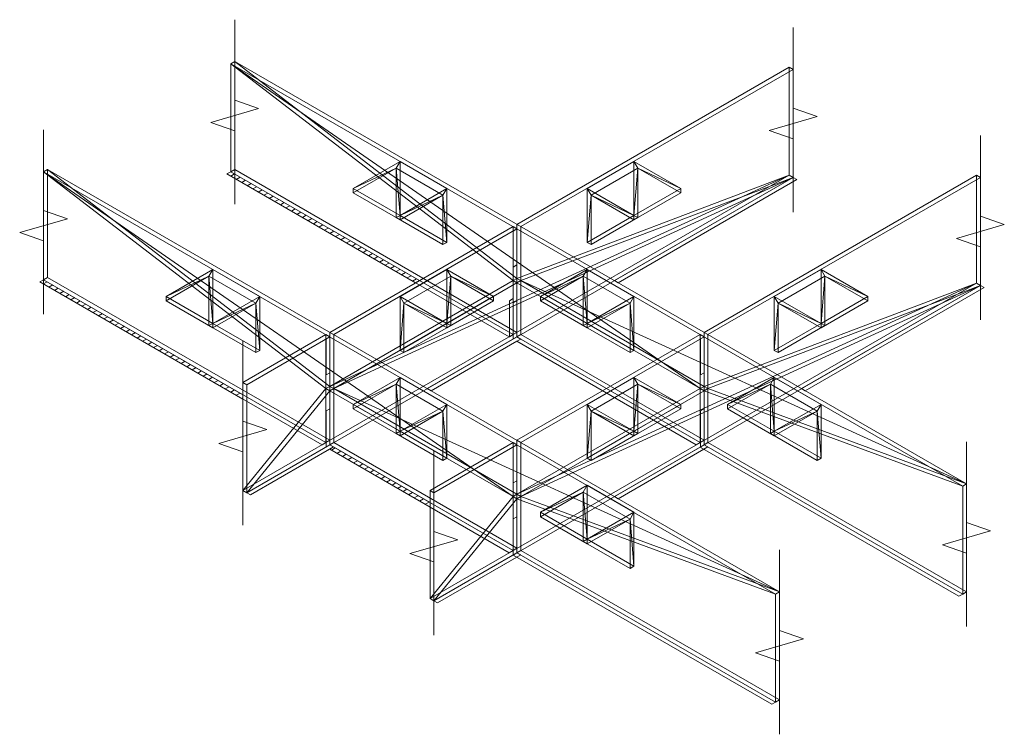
# Model space of a CAD drawing. Header units: inches. Extents: x -178 to 531, y -278 to 101.
# Tile 19 of 19: x 487 to 531, y -168 to -136. Entities that reach past the tile are written whole.
import ezdxf

# ---------------------------------------------------------------- set-up
doc = ezdxf.new("R2010")
doc.units = ezdxf.units.IN
doc.header["$LTSCALE"] = 5
doc.header["$MEASUREMENT"] = 0
for name, color, linetype, lineweight in [('G-ANNO-TEXT', 7, 'Continuous', 30), ('S-BRAC-HORZ', 5, 'Continuous', 30), ('S-COLS-PRIM', 3, 'Continuous', 30)]:
    doc.layers.add(name, color=color, linetype=linetype, lineweight=lineweight)

msp = doc.modelspace()

# ---------------------------------------------------------------- hatches: boundary and pattern name
at = {"layer": 'G-ANNO-TEXT', "lineweight": 13}
h = msp.add_hatch(dxfattribs=at)
h.set_pattern_fill('HATCH', color=256, style=0, pattern_type=2)
h.set_pattern_definition([(30, (494.41733, -144.16343), (-0.125, 0.2165064), [])])
h.paths.add_polyline_path([(496.14107, -142.67945), (495.96595, -142.78056), (504.5241, -147.72162), (504.69923, -147.62051)])
at = {"layer": 'G-ANNO-TEXT', "lineweight": 13, "extrusion": (1.04612e-13, 0.816497, 0.57735)}
h = msp.add_hatch(dxfattribs=at)
h.set_pattern_fill('HATCH', color=256, style=0, pattern_type=2)
h.set_pattern_definition([(255, (-541.46553, 98.55083), (0.24148146, -0.06470476), [])])
h.paths.add_polyline_path([(-521.6466, 10.01107), (-513.53806, 18.11961), (-513.70631, 18.28786), (-521.81485, 10.17932)])
at = {"layer": 'G-ANNO-TEXT', "lineweight": 13, "extrusion": (0.707107, -0.408248, 0.57735)}
h = msp.add_hatch(dxfattribs=at)
h.set_pattern_fill('HATCH', color=256, style=0, pattern_type=2)
h.set_pattern_definition([(345, (119.8085, -299.28705), (0.0647048, 0.2414815), [])])
h.paths.add_polyline_path([(127.33493, -359.24468), (128.74915, -357.83047), (128.5825, -357.66382), (127.16829, -359.07804)])
at = {"layer": 'G-ANNO-TEXT', "lineweight": 13}
h = msp.add_hatch(dxfattribs=at)
h.set_pattern_fill('HATCH', color=256, style=0, pattern_type=2)
h.set_pattern_definition([(30, (489.34224, -151.12066), (-0.125, 0.216506), [])])
h.paths.add_polyline_path([(487.65579, -147.57843), (487.48066, -147.67954), (496.69196, -152.99769), (496.69196, -152.79547)])
at = {"layer": 'G-ANNO-TEXT', "lineweight": 13, "extrusion": (1.2083e-13, 0.816497, 0.57735)}
h = msp.add_hatch(dxfattribs=at)
h.set_pattern_fill('HATCH', color=256, style=0, pattern_type=2)
h.set_pattern_definition([(255, (-549.9508, 107.0361), (0.24148146, -0.06470476), [])])
h.paths.add_polyline_path([(-530.13188, 18.49635), (-522.02334, 26.60489), (-522.19159, 26.77314), (-530.30013, 18.6646)])
at = {"layer": 'G-ANNO-TEXT', "lineweight": 13, "extrusion": (0.707107, -0.408248, 0.57735)}
h = msp.add_hatch(dxfattribs=at)
h.set_pattern_fill('HATCH', color=256, style=0, pattern_type=2)
h.set_pattern_definition([(345, (116.98007, -302.11548), (0.0647048, 0.2414815), [])])
h.paths.add_polyline_path([(124.50651, -362.07311), (125.92072, -360.6589), (125.75407, -360.49225), (124.33986, -361.90646)])
h = msp.add_hatch(dxfattribs=at)
h.set_pattern_fill('HATCH', color=256, style=0, pattern_type=2)
h.set_pattern_definition([(345, (111.323, -290.80154), (0.0647048, 0.2414815), [])])
h.paths.add_polyline_path([(118.84943, -350.75918), (120.26365, -349.34497), (120.097, -349.17832), (118.68279, -350.59254)])
at = {"layer": 'G-ANNO-TEXT', "lineweight": 13, "extrusion": (5.72721e-14, 0.816497, 0.57735)}
h = msp.add_hatch(dxfattribs=at)
h.set_pattern_fill('HATCH', color=256, style=0, pattern_type=2)
h.set_pattern_definition([(255, (-531.73374, 108.00557), (0.24148146, -0.06470476), [])])
h.paths.add_polyline_path([(-509.28689, 22.70727), (-509.11864, 22.53903), (-505.05278, 26.60489), (-505.22103, 26.77314), (-509.11176, 22.8824)])
at = {"layer": 'G-ANNO-TEXT', "lineweight": 13, "extrusion": (1.18832e-13, 0.816497, 0.57735)}
h = msp.add_hatch(dxfattribs=at)
h.set_pattern_fill('HATCH', color=256, style=0, pattern_type=2)
h.set_pattern_definition([(255, (-527.39235, 97.46397), (0.24148146, -0.0647048), [])])
h.paths.add_polyline_path([(-509.28689, 22.70727), (-509.11176, 22.8824), (-517.25202, 31.02266), (-517.42715, 30.84753)])
at = {"layer": 'G-ANNO-TEXT', "lineweight": 13, "extrusion": (0.707107, -0.408248, 0.57735)}
h = msp.add_hatch(dxfattribs=at)
h.set_pattern_fill('HATCH', color=256, style=0, pattern_type=2)
h.set_pattern_definition([(345, (119.8085, -299.28706), (0.0647048, 0.2414815), [])])
h.paths.add_polyline_path([(127.33493, -359.24468), (128.74915, -357.83047), (128.5825, -357.66382), (127.16829, -359.07804)])
h = msp.add_hatch(dxfattribs=at)
h.set_pattern_fill('HATCH', color=256, style=0, pattern_type=2)
h.set_pattern_definition([(345, (108.4948, -293.63018), (0.0647048, 0.2414815), [])])
h.paths.add_polyline_path([(116.02122, -353.58783), (117.43544, -352.17362), (117.26879, -352.00697), (115.85458, -353.42118)])
h = msp.add_hatch(dxfattribs=at)
h.set_pattern_fill('HATCH', color=256, style=0, pattern_type=2)
h.set_pattern_definition([(345, (116.98007, -302.11546), (0.0647048, 0.2414815), [])])
h.paths.add_polyline_path([(124.50651, -362.07311), (125.92072, -360.6589), (125.75407, -360.49225), (124.33986, -361.90646)])
at = {"layer": 'G-ANNO-TEXT', "lineweight": 13, "extrusion": (1.17649e-13, 0.816497, 0.57735)}
h = msp.add_hatch(dxfattribs=at)
h.set_pattern_fill('HATCH', color=256, style=0, pattern_type=2)
h.set_pattern_definition([(255, (-523.54968, 116.39045), (0.24148146, -0.06470476), [])])
h.paths.add_polyline_path([(-500.80161, 31.19256), (-500.63336, 31.02431), (-496.86874, 34.78893), (-497.03699, 34.95718), (-500.62648, 31.36768)])
at = {"layer": 'G-ANNO-TEXT', "lineweight": 13}
h = msp.add_hatch(dxfattribs=at)
h.set_pattern_fill('HATCH', color=256, style=0, pattern_type=2)
h.set_pattern_definition([(30, (499.02769, -155.7065), (-0.125, 0.216506), [])])
h.paths.add_polyline_path([(500.80161, -155.16817), (500.62648, -155.26928), (505.17725, -157.89667), (505.17725, -157.69445)])
at = {"layer": 'G-ANNO-TEXT', "lineweight": 13, "extrusion": (0.707107, -0.408248, 0.57735)}
h = msp.add_hatch(dxfattribs=at)
h.set_pattern_fill('HATCH', color=256, style=0, pattern_type=2)
h.set_pattern_definition([(345, (111.32302, -290.80157), (0.0647048, 0.2414815), [])])
h.paths.add_polyline_path([(118.84943, -350.75918), (120.26365, -349.34497), (120.097, -349.17832), (118.68279, -350.59254)])
at = {"layer": 'G-ANNO-TEXT', "lineweight": 13, "extrusion": (2.63676e-13, 0.816497, 0.57735)}
h = msp.add_hatch(dxfattribs=at)
h.set_pattern_fill('HATCH', color=256, style=0, pattern_type=2)
h.set_pattern_definition([(255, (-537.45342, 114.14218), (0.24148146, -0.06470476), [])])
h.paths.add_polyline_path([(-517.4288, 31.19944), (-513.53806, 35.09017), (-513.70631, 35.25842), (-517.59704, 31.36768)])
at = {"layer": 'G-ANNO-TEXT', "lineweight": 13, "extrusion": (6.46684e-14, 0.816497, 0.57735)}
h = msp.add_hatch(dxfattribs=at)
h.set_pattern_fill('HATCH', color=256, style=0, pattern_type=2)
h.set_pattern_definition([(255, (-535.7094, 106.97708), (0.24148146, -0.0647048), [])])
h.paths.add_polyline_path([(-517.60392, 31.02431), (-517.4288, 31.19944), (-529.15723, 42.92787), (-529.33236, 42.75275)])
at = {"layer": 'G-ANNO-TEXT', "lineweight": 13, "extrusion": (0.707107, -0.408248, 0.57735)}
h = msp.add_hatch(dxfattribs=at)
h.set_pattern_fill('HATCH', color=256, style=0, pattern_type=2)
h.set_pattern_definition([(345, (108.4948, -293.6302), (0.0647048, 0.2414815), [])])
h.paths.add_polyline_path([(116.02122, -353.58783), (117.43544, -352.17362), (117.26879, -352.00697), (115.85458, -353.42118)])
at = {"layer": 'G-ANNO-TEXT', "lineweight": 13, "extrusion": (1.80295e-13, 0.816497, 0.57735)}
h = msp.add_hatch(dxfattribs=at)
h.set_pattern_fill('HATCH', color=256, style=0, pattern_type=2)
h.set_pattern_definition([(255, (-528.52728, 116.57324), (0.24148146, -0.0647048), [])])
h.paths.add_polyline_path([(-508.94351, 39.68472), (-505.35402, 43.27421), (-505.52227, 43.44246), (-509.11176, 39.85297)])
at = {"layer": 'G-ANNO-TEXT', "lineweight": 13, "extrusion": (9.90088e-14, 0.816497, 0.57735)}
h = msp.add_hatch(dxfattribs=at)
h.set_pattern_fill('HATCH', color=256, style=0, pattern_type=2)
h.set_pattern_definition([(255, (-525.46125, 110.39477), (0.24148146, -0.0647048), [])])
h.paths.add_polyline_path([(-509.11864, 39.50959), (-508.94351, 39.68472), (-520.67195, 51.41316), (-520.84708, 51.23803)])

# ---------------------------------------------------------------- linework, layer by layer
at = {"layer": 'G-ANNO-TEXT', "lineweight": 13, "flags": 128}
for points, elevation in [([(496.31785, -135.77901), (496.31785, -139.43538), (497.40475, -139.8151), (495.23095, -140.44071), (496.31785, -140.82043), (496.31785, -144.14576)], -87.59155), ([(521.6466, -136.14066), (521.6466, -139.79702), (522.7335, -140.17674), (520.5597, -140.80235), (521.6466, -141.18207), (521.6466, -144.50741)], -87.08011), ([(487.65579, -140.78005), (487.65579, -144.43642), (488.74269, -144.81614), (486.56889, -145.44175), (487.65579, -145.82147), (487.65579, -149.1468)], -80.51901), ([(530.13188, -141.03964), (530.13188, -144.696), (531.21878, -145.07572), (529.04498, -145.70133), (530.13188, -146.08105), (530.13188, -149.40639)], -80.1519), ([(496.69196, -150.3441), (496.69196, -154.00046), (497.77886, -154.38018), (495.60506, -155.0058), (496.69196, -155.38551), (496.69196, -158.71085)], -66.99341), ([(505.35402, -155.34514), (505.35402, -159.00151), (506.44092, -159.38122), (504.26712, -160.00684), (505.35402, -160.38656), (505.35402, -163.71189)], -59.92086), ([(529.50914, -154.94201), (529.50914, -158.59838), (530.59604, -158.97809), (528.42224, -159.60371), (529.50914, -159.98343), (529.50914, -163.30876)], -60.49098), ([(521.02386, -159.84099), (521.02386, -163.49736), (522.11076, -163.87707), (519.93696, -164.50269), (521.02386, -164.88241), (521.02386, -168.20774)], -53.56277)]:
    msp.add_lwpolyline(points, dxfattribs=dict(at, elevation=elevation))
at = {"layer": 'G-ANNO-TEXT', "lineweight": 13, "extrusion": (5.72721e-14, 0.816497, 0.57735), "elevation": -167.98496, "flags": 128}
msp.add_lwpolyline([(-509.28689, 22.70727), (-509.11864, 22.53903), (-505.05278, 26.60489), (-505.22103, 26.77314), (-509.11176, 22.8824), (-509.28689, 22.70727)], close=True, dxfattribs=at)
at = {"layer": 'G-ANNO-TEXT', "lineweight": 13, "extrusion": (1.17649e-13, 0.816497, 0.57735), "elevation": -167.98496, "flags": 128}
msp.add_lwpolyline([(-500.80161, 31.19256), (-500.63336, 31.02431), (-496.86874, 34.78893), (-497.03699, 34.95718), (-500.62648, 31.36768), (-500.80161, 31.19256)], close=True, dxfattribs=at)
at = {"layer": 'G-ANNO-TEXT', "lineweight": 13}
for points in [[(496.14107, -142.67945, -89.17926), (495.96595, -142.78056, -89.03627), (508.76674, -150.17111, -78.58447), (508.94187, -150.06999, -78.72746)], [(496.14107, -142.67945, -80.25328), (495.96595, -142.78056, -80.25328), (504.5241, -147.72162, -80.25328), (504.69923, -147.62051, -80.25328)], [(521.6466, -142.93904, -88.81216), (513.53806, -147.62051, -82.19156), (513.70631, -147.71764, -82.05419), (521.81485, -143.03618, -88.67478)], [(509.11864, -146.90607, -76.27372), (509.11864, -145.27308, -75.11902), (508.952, -145.36929, -74.98295), (508.952, -147.00228, -76.13766)], [(487.65579, -147.57843, -82.25106), (487.48066, -147.67954, -82.10807), (500.28146, -155.07009, -71.65626), (500.45658, -154.96897, -71.79926)], [(487.65579, -147.57843, -73.493), (487.48066, -147.67954, -73.493), (496.69196, -152.99769, -73.493), (496.69196, -152.79547, -73.493)], [(530.13188, -147.83802, -81.88395), (522.02334, -152.51948, -75.26336), (522.19159, -152.61662, -75.12598), (530.30013, -147.93515, -81.74658)], [(530.13188, -147.83802, -81.88395), (522.02334, -152.51948, -75.26336), (522.19159, -152.61662, -75.12598), (530.30013, -147.93515, -81.74658)], [(508.94187, -148.437, -77.57276), (508.77522, -148.53321, -77.43669), (508.77522, -150.16621, -78.59139), (508.94187, -150.06999, -78.72746)], [(509.11864, -150.17206, -78.58312), (509.11864, -148.53906, -77.42842), (508.952, -148.63528, -77.29236), (508.952, -150.26827, -78.44706)], [(500.63314, -151.80518, -69.34534), (500.63314, -150.17218, -68.19064), (500.4665, -150.2684, -68.05457), (500.4665, -151.90139, -69.20927)], [(509.28689, -150.26919, -78.44575), (509.11176, -150.37031, -78.30276), (517.25202, -155.07009, -71.65626), (517.42715, -154.96897, -71.79926)], [(517.60392, -151.80505, -69.34552), (517.60392, -150.17206, -68.19082), (517.43728, -150.26827, -68.05475), (517.43728, -151.90126, -69.20945)], [(500.63336, -155.07104, -71.65492), (500.63336, -153.43804, -70.50022), (500.46672, -153.53426, -70.36415), (500.46672, -155.16725, -71.51885)], [(517.60392, -155.07104, -71.65492), (517.60392, -153.43804, -70.50022), (517.43728, -153.53426, -70.36415), (517.43728, -155.16725, -71.51885)], [(500.63336, -155.07104, -71.65492), (496.86874, -157.24454, -68.58112), (497.03699, -157.34168, -68.44375), (500.80161, -155.16817, -71.51755)], [(500.80161, -155.16817, -71.51755), (500.62648, -155.26928, -71.37455), (508.76674, -159.96906, -64.72806), (508.94187, -159.86795, -64.87105)], [(500.80161, -155.16817, -66.01429), (500.62648, -155.26928, -66.01429), (505.17725, -157.89667, -66.01429), (505.17725, -157.69445, -66.01429)], [(509.11842, -156.70416, -62.41714), (509.11842, -155.07116, -61.26244), (508.95178, -155.16738, -61.12637), (508.95178, -156.80037, -62.28107)], [(517.60392, -155.07104, -71.65492), (513.53806, -157.41846, -68.33515), (513.70631, -157.5156, -68.19778), (517.77217, -155.16817, -71.51755)], [(517.4288, -155.17215, -71.51193), (513.53806, -157.41846, -68.33515), (513.70631, -157.5156, -68.19778), (517.59704, -155.26928, -71.37455)], [(517.60392, -155.07104, -71.65492), (517.4288, -155.17215, -71.51193), (529.15723, -161.94356, -61.9357), (529.33236, -161.84245, -62.07869)], [(517.60392, -155.07104, -71.65492), (517.4288, -155.17215, -71.51193), (529.15723, -161.94356, -61.9357), (529.33236, -161.84245, -62.07869)], [(509.11864, -159.97002, -64.72672), (509.11864, -158.33702, -63.57202), (508.952, -158.43324, -63.43595), (508.952, -160.06623, -64.59065)], [(509.11864, -159.97002, -64.72672), (505.35402, -162.14352, -61.65292), (505.52227, -162.24066, -61.51554), (509.28689, -160.06715, -64.58934)], [(508.94351, -160.07113, -64.58372), (505.35402, -162.14352, -61.65292), (505.52227, -162.24066, -61.51554), (509.11176, -160.16826, -64.44635)], [(509.11864, -159.97002, -64.72672), (508.94351, -160.07113, -64.58372), (520.67195, -166.84254, -55.00749), (520.84708, -166.74143, -55.15049)], [(509.11864, -159.97002, -64.72672), (508.94351, -160.07113, -64.58372), (520.67195, -166.84254, -55.00749), (520.84708, -166.74143, -55.15049)]]:
    msp.add_3dface(points, dxfattribs=at)

# ---------------------------------------------------------------- meshes
at = {"layer": 'G-ANNO-TEXT', "color": 7, "linetype": 'Continuous', "lineweight": 0}
mesh = msp.add_polyface(dxfattribs=at)
corners = [(505.93666, -145.88545, -79.44915), (505.93666, -143.43596, -77.7171), (503.81534, -144.6607, -75.98505), (503.81534, -144.86483, -76.12938), (505.75989, -143.74215, -77.7171), (505.75989, -145.98751, -79.30481), (503.81534, -144.6607, -81.1812), (503.81534, -142.21122, -79.44915), (501.69402, -143.43596, -77.7171), (501.69402, -143.64008, -77.86143), (503.63857, -142.5174, -79.44915), (503.63857, -144.76277, -81.03686)]
mesh.append_faces([[corners[k] for k in face] for face in [(0, 5, 11, 6), (5, 4, 10, 11), (4, 3, 9, 10), (3, 2, 8, 9), (2, 1, 7, 8), (1, 0, 6, 7)]], dxfattribs={"color": 7})
mesh.append_faces([[corners[k] for k in face] for face in [(4, 2, 3), (0, 4, 5)]], dxfattribs={"vtx0": -1, "color": 7})
mesh.append_faces([[corners[k] for k in face] for face in [(4, 0, 1), (4, 1, 2), (10, 7, 6), (10, 8, 7)]], dxfattribs={"vtx0": -1, "vtx2": -1, "color": 7})
mesh.append_faces([[corners[k] for k in face] for face in [(10, 9, 8), (6, 11, 10)]], dxfattribs={"vtx2": -1, "color": 7})
mesh = msp.add_polyface(dxfattribs=at)
corners = [(514.42194, -144.6607, -81.1812), (514.42194, -142.21122, -79.44915), (516.54326, -143.43596, -77.7171), (516.54326, -143.64008, -77.86143), (514.59872, -142.5174, -79.44915), (514.59872, -144.76277, -81.03686), (512.30062, -145.88545, -79.44915), (512.30062, -143.43596, -77.7171), (514.42194, -144.6607, -75.98505), (514.42194, -144.86483, -76.12938), (512.4774, -143.74215, -77.7171), (512.4774, -145.98751, -79.30481)]
mesh.append_faces([[corners[k] for k in face] for face in [(0, 5, 11, 6), (5, 4, 10, 11), (4, 3, 9, 10), (3, 2, 8, 9), (2, 1, 7, 8), (1, 0, 6, 7)]], dxfattribs={"color": 7})
mesh.append_faces([[corners[k] for k in face] for face in [(4, 2, 3), (0, 4, 5)]], dxfattribs={"vtx0": -1, "color": 7})
mesh.append_faces([[corners[k] for k in face] for face in [(4, 0, 1), (4, 1, 2), (10, 7, 6), (10, 8, 7)]], dxfattribs={"vtx0": -1, "vtx2": -1, "color": 7})
mesh.append_faces([[corners[k] for k in face] for face in [(10, 9, 8), (6, 11, 10)]], dxfattribs={"vtx2": -1, "color": 7})
mesh = msp.add_polyface(dxfattribs=at)
corners = [(497.45116, -150.78456, -72.52077), (497.45116, -148.33507, -70.78871), (495.32984, -149.55981, -69.05666), (495.32984, -149.76394, -69.201), (497.27439, -148.64125, -70.78871), (497.27439, -150.88662, -72.37643), (495.32984, -149.55981, -74.25282), (495.32984, -147.11032, -72.52077), (493.20852, -148.33507, -70.78871), (493.20852, -148.53919, -70.93305), (495.15307, -147.41651, -72.52077), (495.15307, -149.66187, -74.10848)]
mesh.append_faces([[corners[k] for k in face] for face in [(0, 5, 11, 6), (5, 4, 10, 11), (4, 3, 9, 10), (3, 2, 8, 9), (2, 1, 7, 8), (1, 0, 6, 7)]], dxfattribs={"color": 7})
mesh.append_faces([[corners[k] for k in face] for face in [(4, 2, 3), (0, 4, 5)]], dxfattribs={"vtx0": -1, "color": 7})
mesh.append_faces([[corners[k] for k in face] for face in [(4, 0, 1), (4, 1, 2), (10, 7, 6), (10, 8, 7)]], dxfattribs={"vtx0": -1, "vtx2": -1, "color": 7})
mesh.append_faces([[corners[k] for k in face] for face in [(10, 9, 8), (6, 11, 10)]], dxfattribs={"vtx2": -1, "color": 7})
mesh = msp.add_polyface(dxfattribs=at)
corners = [(505.93666, -149.55968, -74.253), (505.93666, -147.11019, -72.52094), (508.05798, -148.33494, -70.78889), (508.05798, -148.53906, -70.93323), (506.11344, -147.41638, -72.52094), (506.11344, -149.66175, -74.10866), (503.81534, -150.78443, -72.52094), (503.81534, -148.33494, -70.78889), (505.93666, -149.55968, -69.05684), (505.93666, -149.76381, -69.20118), (503.99212, -148.64113, -70.78889), (503.99212, -150.88649, -72.37661)]
mesh.append_faces([[corners[k] for k in face] for face in [(0, 5, 11, 6), (5, 4, 10, 11), (4, 3, 9, 10), (3, 2, 8, 9), (2, 1, 7, 8), (1, 0, 6, 7)]], dxfattribs={"color": 7})
mesh.append_faces([[corners[k] for k in face] for face in [(4, 2, 3), (0, 4, 5)]], dxfattribs={"vtx0": -1, "color": 7})
mesh.append_faces([[corners[k] for k in face] for face in [(4, 0, 1), (4, 1, 2), (10, 7, 6), (10, 8, 7)]], dxfattribs={"vtx0": -1, "vtx2": -1, "color": 7})
mesh.append_faces([[corners[k] for k in face] for face in [(10, 9, 8), (6, 11, 10)]], dxfattribs={"vtx2": -1, "color": 7})
mesh = msp.add_polyface(dxfattribs=at)
corners = [(514.42194, -150.78443, -72.52094), (514.42194, -148.33494, -70.78889), (512.30062, -149.55968, -69.05684), (512.30062, -149.76381, -69.20118), (514.24517, -148.64113, -70.78889), (514.24517, -150.88649, -72.37661), (512.30062, -149.55968, -74.253), (512.30062, -147.11019, -72.52094), (510.1793, -148.33494, -70.78889), (510.1793, -148.53906, -70.93323), (512.12385, -147.41638, -72.52094), (512.12385, -149.66175, -74.10866)]
mesh.append_faces([[corners[k] for k in face] for face in [(0, 5, 11, 6), (5, 4, 10, 11), (4, 3, 9, 10), (3, 2, 8, 9), (2, 1, 7, 8), (1, 0, 6, 7)]], dxfattribs={"color": 7})
mesh.append_faces([[corners[k] for k in face] for face in [(0, 4, 5)]], dxfattribs={"vtx0": -1, "color": 7})
mesh.append_faces([[corners[k] for k in face] for face in [(2, 4, 1), (1, 4, 0)]], dxfattribs={"vtx0": -1, "vtx1": -1, "color": 7})
mesh.append_faces([[corners[k] for k in face] for face in [(3, 4, 2), (9, 8, 10)]], dxfattribs={"vtx1": -1, "color": 7})
mesh.append_faces([[corners[k] for k in face] for face in [(8, 7, 10), (7, 6, 10)]], dxfattribs={"vtx1": -1, "vtx2": -1, "color": 7})
mesh.append_faces([[corners[k] for k in face] for face in [(6, 11, 10)]], dxfattribs={"vtx2": -1, "color": 7})
mesh = msp.add_polyface(dxfattribs=at)
corners = [(522.90723, -149.55968, -74.253), (522.90723, -147.11019, -72.52094), (525.02855, -148.33494, -70.78889), (525.02855, -148.53906, -70.93323), (523.084, -147.41638, -72.52094), (523.084, -149.66175, -74.10866), (520.7859, -150.78443, -72.52094), (520.7859, -148.33494, -70.78889), (522.90723, -149.55968, -69.05684), (522.90723, -149.76381, -69.20118), (520.96268, -148.64113, -70.78889), (520.96268, -150.88649, -72.37661)]
mesh.append_faces([[corners[k] for k in face] for face in [(0, 5, 11, 6), (5, 4, 10, 11), (4, 3, 9, 10), (3, 2, 8, 9), (2, 1, 7, 8), (1, 0, 6, 7)]], dxfattribs={"color": 7})
mesh.append_faces([[corners[k] for k in face] for face in [(0, 4, 5)]], dxfattribs={"vtx0": -1, "color": 7})
mesh.append_faces([[corners[k] for k in face] for face in [(2, 4, 1), (1, 4, 0)]], dxfattribs={"vtx0": -1, "vtx1": -1, "color": 7})
mesh.append_faces([[corners[k] for k in face] for face in [(3, 4, 2), (9, 8, 10)]], dxfattribs={"vtx1": -1, "color": 7})
mesh.append_faces([[corners[k] for k in face] for face in [(8, 7, 10), (7, 6, 10)]], dxfattribs={"vtx1": -1, "vtx2": -1, "color": 7})
mesh.append_faces([[corners[k] for k in face] for face in [(6, 11, 10)]], dxfattribs={"vtx2": -1, "color": 7})
mesh = msp.add_polyface(dxfattribs=at)
corners = [(505.93666, -155.68341, -65.59274), (505.93666, -153.23392, -63.86069), (503.81534, -154.45866, -62.12864), (503.81534, -154.66279, -62.27298), (505.75989, -153.54011, -63.86069), (505.75989, -155.78547, -65.4484), (503.81534, -154.45866, -67.32479), (503.81534, -152.00917, -65.59274), (501.69402, -153.23392, -63.86069), (501.69402, -153.43804, -64.00503), (503.63857, -152.31536, -65.59274), (503.63857, -154.56073, -67.18045)]
mesh.append_faces([[corners[k] for k in face] for face in [(0, 5, 11, 6), (5, 4, 10, 11), (4, 3, 9, 10), (3, 2, 8, 9), (2, 1, 7, 8), (1, 0, 6, 7)]], dxfattribs={"color": 7})
mesh.append_faces([[corners[k] for k in face] for face in [(0, 4, 5)]], dxfattribs={"vtx0": -1, "color": 7})
mesh.append_faces([[corners[k] for k in face] for face in [(2, 4, 1), (1, 4, 0)]], dxfattribs={"vtx0": -1, "vtx1": -1, "color": 7})
mesh.append_faces([[corners[k] for k in face] for face in [(3, 4, 2), (9, 8, 10)]], dxfattribs={"vtx1": -1, "color": 7})
mesh.append_faces([[corners[k] for k in face] for face in [(8, 7, 10), (7, 6, 10)]], dxfattribs={"vtx1": -1, "vtx2": -1, "color": 7})
mesh.append_faces([[corners[k] for k in face] for face in [(6, 11, 10)]], dxfattribs={"vtx2": -1, "color": 7})
mesh = msp.add_polyface(dxfattribs=at)
corners = [(514.42194, -154.45866, -67.32479), (514.42194, -152.00917, -65.59274), (516.54326, -153.23392, -63.86069), (516.54326, -153.43804, -64.00503), (514.59872, -152.31536, -65.59274), (514.59872, -154.56073, -67.18045), (512.30062, -155.68341, -65.59274), (512.30062, -153.23392, -63.86069), (514.42194, -154.45866, -62.12864), (514.42194, -154.66279, -62.27298), (512.4774, -153.54011, -63.86069), (512.4774, -155.78547, -65.4484)]
mesh.append_faces([[corners[k] for k in face] for face in [(0, 5, 11, 6), (5, 4, 10, 11), (4, 3, 9, 10), (3, 2, 8, 9), (2, 1, 7, 8), (1, 0, 6, 7)]], dxfattribs={"color": 7})
mesh.append_faces([[corners[k] for k in face] for face in [(0, 4, 5)]], dxfattribs={"vtx0": -1, "color": 7})
mesh.append_faces([[corners[k] for k in face] for face in [(2, 4, 1), (1, 4, 0)]], dxfattribs={"vtx0": -1, "vtx1": -1, "color": 7})
mesh.append_faces([[corners[k] for k in face] for face in [(3, 4, 2), (9, 8, 10)]], dxfattribs={"vtx1": -1, "color": 7})
mesh.append_faces([[corners[k] for k in face] for face in [(8, 7, 10), (7, 6, 10)]], dxfattribs={"vtx1": -1, "vtx2": -1, "color": 7})
mesh.append_faces([[corners[k] for k in face] for face in [(6, 11, 10)]], dxfattribs={"vtx2": -1, "color": 7})
mesh = msp.add_polyface(dxfattribs=at)
corners = [(522.90723, -155.68341, -65.59274), (522.90723, -153.23392, -63.86069), (520.7859, -154.45866, -62.12864), (520.7859, -154.66279, -62.27298), (522.73045, -153.54011, -63.86069), (522.73045, -155.78547, -65.4484), (520.7859, -154.45866, -67.32479), (520.7859, -152.00917, -65.59274), (518.66458, -153.23392, -63.86069), (518.66458, -153.43804, -64.00503), (520.60913, -152.31536, -65.59274), (520.60913, -154.56073, -67.18045)]
mesh.append_faces([[corners[k] for k in face] for face in [(0, 5, 11, 6), (5, 4, 10, 11), (4, 3, 9, 10), (3, 2, 8, 9), (2, 1, 7, 8), (1, 0, 6, 7)]], dxfattribs={"color": 7})
mesh.append_faces([[corners[k] for k in face] for face in [(4, 2, 3), (0, 4, 5)]], dxfattribs={"vtx0": -1, "color": 7})
mesh.append_faces([[corners[k] for k in face] for face in [(1, 4, 0)]], dxfattribs={"vtx0": -1, "vtx1": -1, "color": 7})
mesh.append_faces([[corners[k] for k in face] for face in [(4, 1, 2), (10, 8, 7)]], dxfattribs={"vtx0": -1, "vtx2": -1, "color": 7})
mesh.append_faces([[corners[k] for k in face] for face in [(7, 6, 10)]], dxfattribs={"vtx1": -1, "vtx2": -1, "color": 7})
mesh.append_faces([[corners[k] for k in face] for face in [(10, 9, 8), (6, 11, 10)]], dxfattribs={"vtx2": -1, "color": 7})
mesh = msp.add_polyface(dxfattribs=at)
corners = [(514.42194, -160.58239, -58.66454), (514.42194, -158.1329, -56.93249), (512.30062, -159.35764, -55.20044), (512.30062, -159.56177, -55.34477), (514.24517, -158.43908, -56.93249), (514.24517, -160.68445, -58.5202), (512.30062, -159.35764, -60.39659), (512.30062, -156.90815, -58.66454), (510.1793, -158.1329, -56.93249), (510.1793, -158.33702, -57.07682), (512.12385, -157.21434, -58.66454), (512.12385, -159.45971, -60.25225)]
mesh.append_faces([[corners[k] for k in face] for face in [(0, 5, 11, 6), (5, 4, 10, 11), (4, 3, 9, 10), (3, 2, 8, 9), (2, 1, 7, 8), (1, 0, 6, 7)]], dxfattribs={"color": 7})
mesh.append_faces([[corners[k] for k in face] for face in [(4, 2, 3), (0, 4, 5)]], dxfattribs={"vtx0": -1, "color": 7})
mesh.append_faces([[corners[k] for k in face] for face in [(1, 4, 0)]], dxfattribs={"vtx0": -1, "vtx1": -1, "color": 7})
mesh.append_faces([[corners[k] for k in face] for face in [(4, 1, 2), (10, 8, 7)]], dxfattribs={"vtx0": -1, "vtx2": -1, "color": 7})
mesh.append_faces([[corners[k] for k in face] for face in [(7, 6, 10)]], dxfattribs={"vtx1": -1, "vtx2": -1, "color": 7})
mesh.append_faces([[corners[k] for k in face] for face in [(10, 9, 8), (6, 11, 10)]], dxfattribs={"vtx2": -1, "color": 7})
at = {"layer": 'S-BRAC-HORZ', "lineweight": 13}
mesh = msp.add_polyface(dxfattribs=at)
corners = [(508.94187, -150.06999, -78.72746), (509.11864, -149.96793, -78.8718), (496.31785, -142.57739, -89.3236), (496.14107, -142.67945, -89.17926), (496.14107, -137.78047, -85.71516), (496.31785, -137.67841, -85.8595), (529.50914, -156.84141, -58.75893), (529.33236, -156.94347, -58.61459), (529.50914, -161.74039, -62.22303), (529.33236, -161.84245, -62.07869), (517.60392, -155.07104, -71.65492), (517.7807, -154.96897, -71.79926), (517.60392, -152.62155, -69.92287), (517.7807, -152.51948, -70.06721), (517.42715, -152.51948, -70.06721), (517.60392, -152.41742, -70.21154), (517.42715, -154.96897, -71.79926), (517.60392, -154.86691, -71.94359), (509.29542, -150.06999, -78.72746), (509.11864, -150.17206, -78.58312), (509.29542, -147.62051, -76.99541), (509.11864, -147.51844, -77.13975), (509.11864, -147.72257, -76.85107), (508.94187, -147.62051, -76.99541)]
mesh.append_faces([[corners[k] for k in face] for face in [(3, 2, 1, 0), (5, 2, 3, 4), (5, 4, 7, 6), (7, 9, 8, 6), (11, 8, 9, 10), (13, 11, 10, 12), (15, 13, 12, 14), (17, 15, 14, 16), (17, 16, 19, 18), (20, 22, 23, 21), (21, 23, 0, 1), (18, 19, 22, 20)]])
mesh.append_faces([[corners[k] for k in face] for face in [(13, 15, 20, 6), (23, 22, 14, 4)]], dxfattribs={"vtx1": -1, "vtx2": -1, "vtx3": -1})
mesh.append_faces([[corners[k] for k in face] for face in [(20, 21, 5, 6), (14, 12, 7, 4)]], dxfattribs={"vtx1": -1, "vtx3": -1})
mesh.append_faces([[corners[k] for k in face] for face in [(15, 17, 18, 20), (21, 1, 2, 5), (6, 8, 11, 13), (22, 19, 16, 14), (12, 10, 9, 7), (4, 3, 0, 23)]], dxfattribs={"vtx3": -1})
mesh = msp.add_polyface(dxfattribs=at)
corners = [(500.45658, -154.96897, -71.79926), (500.63336, -154.86691, -71.94359), (487.83257, -147.47637, -82.3954), (487.65579, -147.57843, -82.25106), (487.65579, -142.67945, -78.78696), (487.83257, -142.57739, -78.9313), (521.02386, -161.74039, -51.83072), (520.84708, -161.84245, -51.68639), (521.02386, -166.63937, -55.29482), (520.84708, -166.74143, -55.15049), (509.11864, -159.97002, -64.72672), (509.29542, -159.86795, -64.87105), (509.11864, -157.52053, -62.99466), (509.29542, -157.41846, -63.139), (508.94187, -157.41846, -63.139), (509.11864, -157.3164, -63.28334), (508.94187, -159.86795, -64.87105), (509.11864, -159.76589, -65.01539), (500.81014, -154.96897, -71.79926), (500.63336, -155.07104, -71.65492), (500.81014, -152.51948, -70.06721), (500.63336, -152.41742, -70.21154), (500.63336, -152.62155, -69.92287), (500.45658, -152.51948, -70.06721)]
mesh.append_faces([[corners[k] for k in face] for face in [(3, 2, 1, 0), (5, 2, 3, 4), (5, 4, 7, 6), (7, 9, 8, 6), (11, 8, 9, 10), (13, 11, 10, 12), (15, 13, 12, 14), (17, 15, 14, 16), (17, 16, 19, 18), (20, 22, 23, 21), (21, 23, 0, 1), (18, 19, 22, 20)]])
mesh.append_faces([[corners[k] for k in face] for face in [(13, 15, 20, 6), (23, 22, 14, 4)]], dxfattribs={"vtx1": -1, "vtx2": -1, "vtx3": -1})
mesh.append_faces([[corners[k] for k in face] for face in [(20, 21, 5, 6), (14, 12, 7, 4)]], dxfattribs={"vtx1": -1, "vtx3": -1})
mesh.append_faces([[corners[k] for k in face] for face in [(15, 17, 18, 20), (21, 1, 2, 5), (6, 8, 11, 13), (22, 19, 16, 14), (12, 10, 9, 7), (4, 3, 0, 23)]], dxfattribs={"vtx3": -1})
at = {"layer": 'S-COLS-PRIM', "linetype": 'Continuous', "lineweight": 13}
mesh = msp.add_polyface(dxfattribs=at)
corners = [(500.81014, -150.06999, -68.33515), (509.11864, -145.27308, -75.11902), (508.94187, -145.17102, -75.26336), (500.63336, -149.96793, -68.47949), (509.11864, -147.72257, -76.85107), (508.94187, -147.62051, -76.99541), (509.29542, -147.62051, -76.99541), (509.11864, -147.51844, -77.13975), (509.29542, -145.17102, -75.26336), (509.11864, -145.06895, -75.4077), (521.6466, -138.04006, -85.34805), (521.46982, -137.938, -85.49239), (521.46982, -142.83698, -88.95649), (521.6466, -142.93904, -88.81216), (496.86874, -157.24454, -68.58112), (496.69196, -157.14248, -68.72546), (496.86874, -152.34556, -65.11702), (496.69196, -152.2435, -65.26135), (500.45637, -150.07012, -68.33498), (500.63314, -150.17218, -68.19064), (500.63336, -152.41742, -70.21154), (500.45637, -152.51961, -70.06703), (500.81014, -152.51948, -70.06721), (500.63314, -152.62167, -69.92269)]
mesh.append_faces([[corners[k] for k in face] for face in [(0, 1, 2, 3), (1, 4, 5, 2), (4, 6, 7, 5), (6, 8, 9, 7), (8, 10, 11, 9), (12, 11, 10, 13), (12, 13, 14, 15), (14, 16, 17, 15), (18, 17, 16, 19), (22, 0, 3, 20), (23, 22, 20, 21), (19, 23, 21, 18)]])
mesh.append_faces([[corners[k] for k in face] for face in [(12, 20, 5, 7), (22, 13, 6, 4)]], dxfattribs={"vtx0": -1, "vtx1": -1, "vtx3": -1})
mesh.append_faces([[corners[k] for k in face] for face in [(21, 20, 12, 15), (14, 13, 22, 23)]], dxfattribs={"vtx1": -1, "vtx3": -1})
mesh.append_faces([[corners[k] for k in face] for face in [(20, 3, 2, 5), (15, 17, 18, 21), (7, 9, 11, 12), (13, 10, 8, 6), (4, 1, 0, 22), (23, 19, 16, 14)]], dxfattribs={"vtx3": -1})
mesh = msp.add_polyface(dxfattribs=at)
corners = [(509.29542, -154.96897, -61.40695), (517.60392, -150.17206, -68.19082), (517.42715, -150.06999, -68.33515), (509.11864, -154.86691, -61.55129), (517.60392, -152.62155, -69.92287), (517.42715, -152.51948, -70.06721), (517.7807, -152.51948, -70.06721), (517.60392, -152.41742, -70.21154), (517.7807, -150.06999, -68.33515), (517.60392, -149.96793, -68.47949), (530.13188, -142.93904, -78.41985), (529.95511, -142.83698, -78.56419), (529.95511, -147.73595, -82.02829), (530.13188, -147.83802, -81.88395), (505.35402, -162.14352, -61.65292), (505.17725, -162.04146, -61.79725), (505.35402, -157.24454, -58.18881), (505.17725, -157.14248, -58.33315), (508.94165, -154.9691, -61.40677), (509.11842, -155.07116, -61.26244), (509.11864, -157.3164, -63.28334), (508.94165, -157.41859, -63.13882), (509.29542, -157.41846, -63.139), (509.11842, -157.52065, -62.99449)]
mesh.append_faces([[corners[k] for k in face] for face in [(0, 1, 2, 3), (1, 4, 5, 2), (4, 6, 7, 5), (6, 8, 9, 7), (8, 10, 11, 9), (12, 11, 10, 13), (12, 13, 14, 15), (14, 16, 17, 15), (18, 17, 16, 19), (22, 0, 3, 20), (23, 22, 20, 21), (19, 23, 21, 18)]])
mesh.append_faces([[corners[k] for k in face] for face in [(12, 20, 5, 7), (22, 13, 6, 4)]], dxfattribs={"vtx0": -1, "vtx1": -1, "vtx3": -1})
mesh.append_faces([[corners[k] for k in face] for face in [(21, 20, 12, 15), (14, 13, 22, 23)]], dxfattribs={"vtx1": -1, "vtx3": -1})
mesh.append_faces([[corners[k] for k in face] for face in [(20, 3, 2, 5), (15, 17, 18, 21), (7, 9, 11, 12), (13, 10, 8, 6), (4, 1, 0, 22), (23, 19, 16, 14)]], dxfattribs={"vtx3": -1})

doc.saveas('drawing.dxf')
